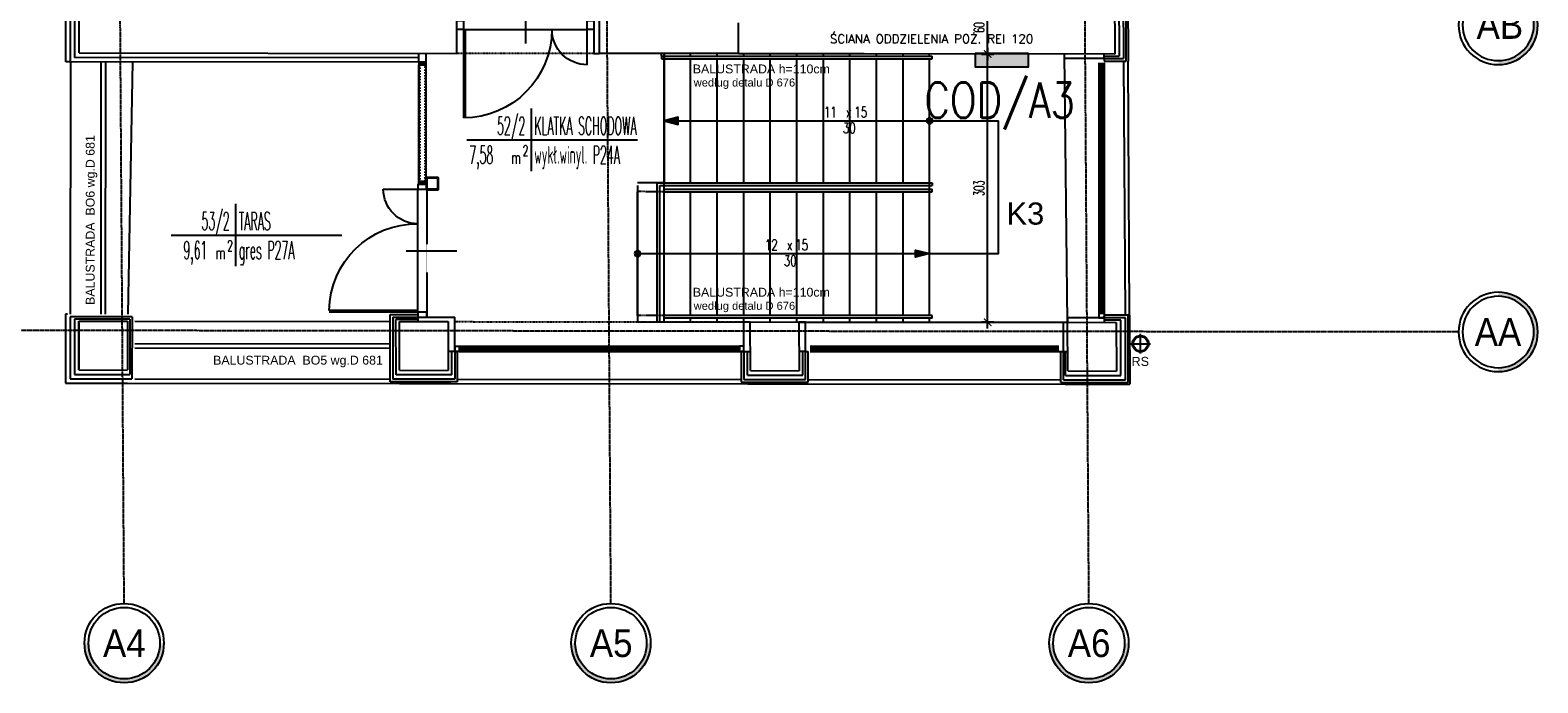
# Model space of a CAD drawing. Header units: inches. Extents: x -145354 to -97635, y 38777 to 78670.
# Tile 152 of 231: x -139625 to -137921, y 57854 to 58591. Entities that reach past the tile are written whole.
import ezdxf
from ezdxf.enums import TextEntityAlignment as Align

# ---------------------------------------------------------------- set-up
doc = ezdxf.new("R2010")
doc.units = ezdxf.units.IN
doc.header["$MEASUREMENT"] = 0
for name, pattern in [('CENTER', [2, 1.25, -0.25, 0.25, -0.25]), ('DASHDOT', [1, 0.5, -0.25, 0, -0.25]), ('DASHED2', [0.375, 0.25, -0.125])]:
    doc.linetypes.add(name, pattern=pattern)
doc.layers.get('0').update_dxf_attribs({"color": 101})
doc.layers.add('0-pomoc', color=21, linetype='Continuous', plot=False)
for name, color, linetype in [('Det--wym-', 8, 'Continuous'), ('Det-szklo', 134, 'Continuous'), ('Drz---drzwi', 5, 'Continuous'), ('E-OPIS_POM', 6, 'Continuous'), ('E35', 6, 'Continuous'), ('E50', 3, 'Continuous'), ('Ele-balustrada', 64, 'Continuous'), ('Ins-ppoz-opis', 240, 'Continuous'), ('Ins-wod', 152, 'Continuous'), ('Ins-wod-opis', 155, 'Continuous'), ('m-went-nawiew', 152, 'Continuous'), ('Okn---okna', 5, 'Continuous'), ('Opis-spadki', 61, 'Continuous'), ('Os-osie glowne', 8, 'CENTER'), ('Os-osie-opis', 8, 'Continuous'), ('Sc-cegla pelna', 32, 'Continuous'), ('Sc-gazobeton', 45, 'Continuous'), ('Sc-izolacja term-obrys', 132, 'Continuous'), ('Sc-izolacja term-styropian', 151, 'STYROPIAN-KA'), ('Sc-kamien', 31, 'Continuous'), ('Sc-nad', 5, 'DASHED2'), ('Sc-nadproza kon', 5, 'DASHED2'), ('Sch-opis', 51, 'Continuous'), ('Sch-widok', 12, 'Continuous'), ('W-idok', 9, 'Continuous'), ('Wym-zew', 9, 'Continuous')]:
    doc.layers.add(name, color=color, linetype=linetype)
doc.layers.get('Wym-zew').off()
doc.styles.add('dwg_opis duży', font='ARIAL.TTF', dxfattribs={"width": 0.9})
doc.styles.add('KA wymiar', font='romans.shx', dxfattribs={"width": 0.6})
doc.styles.add('ROMANS', font='romans', dxfattribs={"width": 0.85})
doc.styles.add('TYTUL2', font='ARIAL.TTF')
doc.linetypes.add('BATTING', pattern='A,0.0001,-0.1,[134,ltypeshp.shx,S=0.1,R=0,X=-0.1,Y=0],-0.2,[134,ltypeshp.shx,S=0.1,R=180,X=0.1,Y=0],-0.1', length=0.4001)
doc.linetypes.add('STYROPIAN-KA', pattern='A,0.0001,-0.1,[135,ltypeshp.shx,S=0.1,R=0,X=-0.1,Y=0],0,[135,ltypeshp.shx,S=0.1,R=180,X=0.1,Y=0],-0.1', length=0.2001)
doc.linetypes.add('ZIGZAG', pattern='A,0.00254,-5.08,[131,ltypeshp.shx,S=5.08,R=0,X=-5.08,Y=0],-10.16,[131,ltypeshp.shx,S=5.08,R=180,X=5.08,Y=0],-5.08', length=20.32254)
doc.dimstyles.new('KA wymiar', dxfattribs={"dimscale": 50, "dimtxt": 0.23, "dimasz": 0.14, "dimexe": 0, "dimexo": 0, "dimgap": 0.08, "dimtad": 1, "dimdec": 1, "dimrnd": 0.5, "dimzin": 9, "dimdsep": 46, "dimtxsty": 'KA wymiar', "dimblk1": 'UKOS', "dimblk2": 'UKOS', "dimsah": 1, "dimcen": 0.2, "dimse1": 1, "dimse2": 1, "dimclrd": 256, "dimclre": 256, "dimclrt": 2, "dimadec": 3, "dimazin": 0, "dimtfac": 1, "dimtdec": 1, "dimtix": 1, "dimtmove": 2, "dimatfit": 3, "dimldrblk": 'DOT', "dimfxl": 0, "dimtolj": 1, "dimtzin": 9, "dimarcsym": 0})

# ---------------------------------------------------------------- blocks, each defined once
blk = doc.blocks.new('pow')
for p, q in [((0, 0.523), (0, -0.523)), ((-1.075, 0), (1.78, 0))]:
    blk.add_line(p, q)
at = {"style": 'KA wymiar', "width": 0.6}
for s, height, p in [('m', 0.21, (-0.333, -0.401)), ('2', 0.18, (-0.139, -0.27))]:
    blk.add_text(s, height=height, dxfattribs=at).set_placement(p)
at = {"style": 'KA wymiar'}
for tag, width, p in [('01', 0.7, (-0.131, 0.084)), ('000.00', 0.6, (-0.364, -0.401))]:
    blk.add_attdef(tag, text='', height=0.3, dxfattribs=dict(at, width=width)).set_placement(p, align=Align.RIGHT)
blk.add_attdef('POMIESZCZENIE', (0.071, 0.084), '', height=0.3, dxfattribs=at)
at = {"style": 'KA wymiar', "width": 0.8}
blk.add_attdef('POSADZKA', (0.071, -0.401), '', height=0.3, dxfattribs=at)
blk = doc.blocks.new('ozn_schody-kółko_d14')
at = {"ltscale": 25}
h = blk.add_hatch(color=256, dxfattribs=at)
edge = h.paths.add_edge_path()
edge.add_arc((0, 0), 3.33, 0, 360)
at = {"ltscale": 7}
blk.add_circle((0, 0), 3.33, dxfattribs=at)
blk = doc.blocks.new('ozn_schody-strzałka8x16')
at = {"ltscale": 25}
blk.add_hatch(color=256, dxfattribs=at).paths.add_polyline_path([(0, 0), (-4, -16), (4, -16)])
blk.add_lwpolyline([(0, 0), (-4, -16), (4, -16)], close=True, dxfattribs=at)
blk = doc.blocks.new('ozn_opis-schodów1-rzut')
at = {"style": 'ROMANS', "width": 0.7}
blk.add_text('x', height=12, dxfattribs=at).set_placement((-3.3, 3))
at = {"ltscale": 25, "style": 'ROMANS', "width": 0.7}
blk.add_attdef('Ilość', text='', height=12, dxfattribs=at).set_placement((-7.7, 3), align=Align.RIGHT)
blk.add_attdef('Wysokość', (6.2, 3), '', height=12, dxfattribs=at)
blk.add_attdef('Długość', text='', height=12, dxfattribs=at).set_placement((0.4, -15), align=Align.CENTER)
blk = doc.blocks.new('_DKGJHF')
at = {"ltscale": 7}
for p, q in [((-21.1, -77), (35.9, -77)), ((-5, -145.5), (-105, -145.5)), ((-5, -147.5), (-105, -147.5))]:
    blk.add_line(p, q, dxfattribs=at)
for points in [[(5, -7.5), (5, 0), (-5, 0), (-5, -7.5)], [(5, -155), (5, -147.5), (-5, -147.5), (-5, -155)]]:
    blk.add_lwpolyline(points, close=True, dxfattribs=at)
for points in [[(-45, -7.5), (-5, -7.5)], [(-5, -147.5), (-5, -7.5)]]:
    blk.add_lwpolyline(points, dxfattribs=at)
for centre, radius, start, end in [((-5, -7.5), 40, 180, 270), ((-5, -147.5), 100, 90, 180)]:
    blk.add_arc(centre, radius, start, end)
blk = doc.blocks.new('_SDHGG')
at = {"ltscale": 7}
for p, q in [((13, -75), (-44, -75)), ((0, -142.5), (100, -142.5)), ((0, -144.5), (100, -144.5))]:
    blk.add_line(p, q, dxfattribs=at)
for points in [[(-10, -5.5), (-10, 0), (0, 0), (0, -5.5)], [(-10, -150), (-10, -144.5), (0, -144.5), (0, -150)]]:
    blk.add_lwpolyline(points, close=True, dxfattribs=at)
for points in [[(0, -144.5), (0, -5.5)], [(39, -5.5), (0, -5.5)]]:
    blk.add_lwpolyline(points, dxfattribs=at)
blk.add_arc((0, -5.5), 39, 270, 0)
blk.add_arc((1, -143.5), 99, 0.5787, 90.5787, dxfattribs=at)
blk = doc.blocks.new('rura_spustowa')
at = {"layer": 'Ins-wod', "linetype": 'Continuous'}
for p, q in [((-11.2, 0), (11.2, 0)), ((0, -11.2), (0, 11.2))]:
    blk.add_line(p, q, dxfattribs=at)
at = {"layer": 'Ins-wod', "linetype": 'Continuous', "ltscale": 25}
for radius in [9.25, 8.25]:
    blk.add_circle((0, 0), radius, dxfattribs=at)
blk = doc.blocks.new('UKOS')
at = {"color": 8}
blk.add_line((1, 0), (-1, 0), dxfattribs=at)
at = {"color": 1}
blk.add_line((0, 1), (0, -1), dxfattribs=at)
at = {"color": 1, "const_width": 0.2}
blk.add_lwpolyline([(0.6, 0.6), (-0.6, -0.6)], dxfattribs=at)
blk = doc.blocks.new('*D2095')
at = {"layer": 'Sc-gazobeton', "lineweight": -2}
blk.add_line((-138542.9, 58267.7), (-138542.9, 58556.7), dxfattribs=at)
at = {"layer": 'Sc-gazobeton', "lineweight": -2, "xscale": 7.000000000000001, "yscale": 7.000000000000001, "zscale": 7.000000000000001}
for p, rotation in [((-138542.9, 58563.7), 90), ((-138542.9, 58260.7), 270)]:
    blk.add_blockref('UKOS', p, dxfattribs=dict(at, rotation=rotation))
at = {"layer": 'Sc-gazobeton', "color": 2, "insert": (-138552.6, 58412.2), "char_height": 11.5, "attachment_point": 5, "rotation": 90, "style": 'KA wymiar'}
blk.add_mtext('\\A1;303', dxfattribs=at)
blk = doc.blocks.new('_Dot')
at = {"layer": '0-pomoc', "color": 0, "lineweight": -2}
blk.add_line((-0.5, 0), (-1, 0), dxfattribs=at)
at = {"layer": '0-pomoc', "color": 0, "const_width": 0.5}
blk.add_lwpolyline([(-0.25, 0, 1), (0.25, 0, 1)], format="xyb", close=True, dxfattribs=at)
blk = doc.blocks.new('*D2096')
at = {"layer": 'Sc-gazobeton', "lineweight": -2}
blk.add_line((-138542.9, 58570.7), (-138542.9, 58616.7), dxfattribs=at)
at = {"layer": 'Sc-gazobeton', "lineweight": -2, "xscale": 7.000000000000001, "yscale": 7.000000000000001, "zscale": 7.000000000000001}
for p, rotation in [((-138542.9, 58623.7), 90), ((-138542.9, 58563.7), 270)]:
    blk.add_blockref('UKOS', p, dxfattribs=dict(at, rotation=rotation))
at = {"layer": 'Sc-gazobeton', "color": 2, "insert": (-138552.6, 58593.7), "char_height": 11.5, "attachment_point": 5, "rotation": 90, "style": 'KA wymiar'}
blk.add_mtext('\\A1;60', dxfattribs=at)
blk = doc.blocks.new('_opis_osi_liczbowy')
blk.add_hatch(color=256).paths.add_polyline_path([(32, 32), (32, 28.8, -1), (32, -28.8), (32, -32, 1)])
for radius in [32, 28.8]:
    blk.add_circle((32, 0), radius)
at = {"style": 'dwg_opis duży', "width": 0.9}
blk.add_attdef('AXNAMEH', text='', height=22.4, rotation=90, dxfattribs=at).set_placement((32, 0), align=Align.MIDDLE_CENTER)
blk = doc.blocks.new('_opis_osi')
blk.add_hatch(color=256).paths.add_polyline_path([(32, -32), (28.8, -32, -1), (-28.8, -32), (-32, -32, 1)])
for radius in [32, 28.8]:
    blk.add_circle((0, -32), radius)
at = {"style": 'dwg_opis duży', "width": 0.9}
blk.add_attdef('AXNAMEV', text='', height=22.4, rotation=90, dxfattribs=at).set_placement((0, -32), align=Align.MIDDLE_CENTER)
blk = doc.blocks.new('listwagrnaiboczne')
at = {"layer": 'W-idok'}
for p, q in [((-4.1, 0), (-1.7, 0)), ((-1.7, -0.7), (-1.7, 0)), ((-1.7, 0), (1.7, 0)), ((-4.1, -6.5), (-4.1, 0)), ((-4.1, -6.5), (-3.9, -6.5)), ((-4, -0.2), (-1.8, -0.2)), ((-4, -1.3), (-4, -0.2)), ((-4, -1.3), (-1.8, -1.3)), ((-4, -6), (-3.9, -3.7)), ((-3.9, -6), (-4, -6.3)), ((-4, -6), (-3.9, -6)), ((-4, -6.3), (-3.9, -6.3)), ((-3.9, -3.7), (-3.9, -1.5)), ((-3.9, -1.5), (-1.7, -1.5)), ((-3.9, -6.5), (-3.9, -6.3)), ((-1.8, -1.3), (-1.8, -0.2)), ((-1.7, -0.6), (-1.5, -0.6)), ((-1.7, -0.7), (-1.5, -0.7)), ((-1.7, -1.5), (-1.7, -0.8)), ((-1.7, -0.8), (-1.5, -0.8)), ((-1.7, -0.9), (-1.5, -0.9)), ((-1.7, -1.5), (1.7, -1.5)), ((-1.4, -0.2), (-1.5, -0.7)), ((-1.5, -0.6), (-1.4, -0.2)), ((-1.4, -1.2), (-1.5, -0.8)), ((-1.5, -0.9), (-1.4, -1.3)), ((-1.3, -0.2), (-1.4, -0.7)), ((-1.4, -0.2), (-1.3, -0.2)), ((-1.4, -0.2), (-0.2, -0.2)), ((-1.3, -1.2), (-1.4, -0.7)), ((-1.4, -1.2), (-1.3, -1.2)), ((-1.4, -1.3), (0, -1.3)), ((-0.2, -0.8), (-0.2, -0.2)), ((-0.1, -0.9), (0, -0.7)), ((0, -0.2), (1.4, -0.2)), ((0, -0.7), (0, -0.2)), ((0.2, -0.3), (0, -0.7)), ((0, -0.7), (0, -1.3)), ((0, -0.7), (0, -0.7)), ((0, -0.7), (0, -0.7)), ((0.4, -0.4), (0.2, -0.7)), ((0.2, -0.8), (0.2, -1.3)), ((0.2, -1.3), (1.4, -1.3)), ((1.4, -0.2), (1.3, -0.2)), ((1.3, -0.2), (1.4, -0.7)), ((1.3, -1.2), (1.4, -0.7)), ((1.4, -1.2), (1.3, -1.2)), ((1.4, -0.2), (1.5, -0.7)), ((1.5, -0.6), (1.4, -0.2)), ((1.4, -1.2), (1.5, -0.8)), ((1.5, -0.9), (1.4, -1.3)), ((1.7, -0.6), (1.5, -0.6)), ((1.7, -0.7), (1.5, -0.7)), ((1.7, -0.8), (1.5, -0.8)), ((1.7, -0.9), (1.5, -0.9)), ((1.7, 0), (4.2, 0)), ((1.7, 0), (1.7, -0.7)), ((1.7, -0.8), (1.7, -1.5)), ((1.7, -1.5), (4, -1.5)), ((1.8, -0.2), (4, -0.2)), ((1.8, -0.2), (1.8, -1.3)), ((1.8, -1.3), (4, -1.3)), ((4, -0.2), (4, -1.3)), ((4, -1.5), (4, -3.7)), ((4, -3.7), (4.1, -6)), ((4, -6), (4.1, -6.3)), ((4.1, -6), (4, -6)), ((4, -6.3), (4, -6.5)), ((4.1, -6.3), (4, -6.3)), ((4.2, -6.5), (4, -6.5)), ((4.2, 0), (4.2, -6.5))]:
    blk.add_line(p, q, dxfattribs=at)
for centre, radius, start, end in [((-1.5, -0.5), 0.03, 270, 348.6901), ((-1.5, -1), 0.03, 11.3099, 90), ((-1.4, -0.2), 0.03, 90, 168.6901), ((-1.4, -1.3), 0.03, 191.3099, 270), ((-0.2, -0.2), 0.03, 2.454, 90), ((-0.2, -0.8), 0.03, 182.454, 308.2902), ((0, -0.2), 0.03, 90, 180), ((0, -1.3), 0.03, 270, 0), ((0.3, -0.3), 0.075, 326.6671, 146.6671), ((0.3, -0.8), 0.15, 146.6671, 182.454), ((0.2, -1.3), 0.03, 182.454, 270), ((1.4, -0.2), 0.03, 11.3099, 90), ((1.4, -1.3), 0.03, 270, 348.6901), ((1.5, -0.5), 0.03, 191.3099, 270), ((1.5, -1), 0.03, 90, 168.6901)]:
    blk.add_arc(centre, radius, start, end, dxfattribs=at)
blk = doc.blocks.new('*X1798')
at = {"color": 0}
for p, q in [((798, -128), (816, -111)), ((798, -124), (812, -111)), ((798, -121), (808, -111)), ((798, -131), (807, -122)), ((798, -135), (807, -126)), ((798, -138), (807, -130)), ((798, -142), (807, -133)), ((798, -146), (807, -137)), ((798, -149), (807, -140)), ((798, -153), (807, -144)), ((798, -156), (807, -147)), ((798, -160), (807, -151)), ((798, -163), (807, -154)), ((798, -167), (807, -158)), ((798, -170), (807, -161)), ((798, -174), (807, -165)), ((798, -177), (807, -169)), ((799, -117), (805, -111)), ((810, -120), (819, -111)), ((814, -120), (823, -111)), ((817, -120), (826, -111)), ((821, -120), (830, -111)), ((824, -120), (833, -111)), ((828, -120), (837, -111)), ((831, -120), (840, -111)), ((835, -120), (844, -111)), ((839, -120), (847, -111)), ((842, -120), (851, -111)), ((846, -120), (854, -111)), ((849, -120), (858, -111)), ((853, -120), (861, -111)), ((856, -120), (865, -111)), ((860, -120), (869, -111)), ((863, -120), (872, -111)), ((867, -120), (876, -111)), ((870, -120), (879, -111)), ((874, -120), (883, -111)), ((877, -120), (886, -111)), ((881, -120), (890, -111)), ((885, -120), (893, -111)), ((888, -120), (897, -111)), ((892, -120), (900, -111)), ((895, -120), (904, -111)), ((899, -120), (907, -111)), ((902, -120), (911, -111)), ((906, -120), (915, -111)), ((909, -120), (918, -111)), ((913, -120), (922, -111)), ((916, -120), (925, -111)), ((920, -120), (929, -111)), ((923, -120), (932, -111)), ((927, -120), (935, -112)), ((929, -121), (937, -114)), ((930, -124), (938, -116)), ((930, -127), (938, -119)), ((930, -131), (938, -122)), ((930, -135), (938, -126)), ((930, -138), (938, -129)), ((930, -142), (938, -133)), ((930, -145), (938, -136)), ((930, -149), (938, -140)), ((930, -152), (938, -143)), ((930, -156), (938, -147)), ((930, -159), (938, -150)), ((930, -163), (938, -154)), ((930, -166), (938, -158)), ((930, -170), (938, -161)), ((930, -173), (938, -165)), ((930, -177), (938, -168)), ((798, -181), (807, -172)), ((798, -184), (807, -176)), ((798, -188), (807, -179)), ((798, -191), (807, -183)), ((798, -195), (807, -186)), ((798, -199), (807, -190)), ((798, -202), (807, -193)), ((798, -206), (807, -197)), ((798, -209), (807, -200)), ((798, -213), (807, -204)), ((798, -216), (807, -207)), ((798, -220), (807, -211)), ((798, -223), (807, -214)), ((798, -227), (807, -218)), ((798, -230), (807, -222)), ((798, -234), (807, -225)), ((798, -237), (807, -229)), ((798, -241), (807, -232)), ((799, -244), (807, -236)), ((800, -247), (807, -239)), ((801, -249), (809, -241)), ((803, -250), (812, -242)), ((806, -251), (815, -242)), ((810, -251), (819, -242)), ((813, -251), (822, -242)), ((817, -251), (826, -242)), ((820, -251), (829, -242)), ((824, -251), (833, -242)), ((828, -251), (836, -242)), ((831, -251), (840, -242)), ((835, -251), (843, -242)), ((838, -251), (847, -242)), ((842, -251), (850, -242)), ((845, -251), (854, -242)), ((849, -251), (858, -242)), ((852, -251), (861, -242)), ((856, -251), (865, -242)), ((859, -251), (868, -242)), ((863, -251), (872, -242)), ((866, -251), (875, -242)), ((870, -251), (879, -242)), ((874, -251), (882, -242)), ((877, -251), (886, -242)), ((881, -251), (889, -242)), ((884, -251), (893, -242)), ((888, -251), (896, -242)), ((891, -251), (900, -242)), ((895, -251), (904, -242)), ((898, -251), (907, -242)), ((902, -251), (911, -242)), ((905, -251), (914, -242)), ((909, -251), (918, -242)), ((912, -251), (921, -242)), ((916, -251), (925, -242)), ((919, -251), (938, -232)), ((923, -251), (938, -235)), ((927, -251), (938, -239)), ((930, -180), (938, -172)), ((930, -184), (938, -175)), ((930, -188), (938, -179)), ((930, -191), (938, -182)), ((930, -195), (938, -186)), ((930, -198), (938, -189)), ((930, -202), (938, -193)), ((930, -205), (938, -196)), ((930, -209), (938, -200)), ((930, -212), (938, -203)), ((930, -216), (938, -207)), ((930, -219), (938, -211)), ((930, -223), (938, -214)), ((930, -226), (938, -218)), ((930, -230), (938, -221)), ((930, -234), (938, -225)), ((930, -237), (938, -228)), ((930, -251), (938, -242)), ((935, -249), (937, -247))]:
    blk.add_line(p, q, dxfattribs=at)

msp = doc.modelspace()

# ---------------------------------------------------------------- hatches: boundary and pattern name
at = {"layer": 'E50'}
msp.add_hatch(color=256, dxfattribs=at).paths.add_polyline_path([(-138556.84, 58564.13), (-138556.84, 58549.13), (-138496.84, 58549.13), (-138496.84, 58564.13)])

# ---------------------------------------------------------------- linework, layer by layer
msp.add_line((-139144.87, 58227.75), (-139152.35, 58227.75))
at = {"layer": 'Det--wym-'}
for points in [[(-139164.17, 58410.39, 0.4142136), (-139163.37, 58411.19), (-139163.37, 58423.59, 0.4142136), (-139164.17, 58424.39), (-139176.57, 58424.39, 0.4142136), (-139177.37, 58423.59), (-139177.37, 58411.19, 0.4142136), (-139176.57, 58410.39)], [(-139176.49, 58411.67, 0.4142136), (-139176.09, 58411.27), (-139164.65, 58411.27, 0.4142136), (-139164.25, 58411.67), (-139164.25, 58423.11, 0.4142136), (-139164.65, 58423.51), (-139176.09, 58423.51, 0.4142136), (-139176.49, 58423.11)]]:
    msp.add_lwpolyline(points, format="xyb", close=True, dxfattribs=at)
at = {"layer": 'Det-szklo', "ltscale": 4}
for p, q in [((-139185.23, 58420.02, 0), (-139185.23, 58550.99, 0)), ((-139177.83, 58550.99, 0), (-139185.23, 58550.99)), ((-139177.83, 58550.99, 0), (-139177.83, 58420.02, 0)), ((-139185.23, 58420.02, 0), (-139177.83, 58420.02, 0))]:
    msp.add_line(p, q, dxfattribs=at)
at = {"layer": 'Det-szklo', "linetype": 'DASHED2', "ltscale": 0.3}
for p, q in [((-139184.53, 58550.99, 0), (-139184.53, 58420.02, 0)), ((-139178.53, 58420.02, 0), (-139178.53, 58550.99, 0))]:
    msp.add_line(p, q, dxfattribs=at)
at = {"layer": 'E35'}
msp.add_line((-138911.48, 58561.22), (-138911.48, 58564.21), dxfattribs=at)
at = {"layer": 'E50'}
msp.add_lwpolyline([(-138496.84, 58564.13), (-138556.84, 58564.13), (-138556.84, 58549.13), (-138496.84, 58549.13)], close=True, dxfattribs=at)
at = {"layer": 'Ele-balustrada'}
for p, q in [((-139544.62, 58269.84), (-139544.33, 58554.88)), ((-139539.62, 58269.84), (-139539.33, 58554.87)), ((-138911.47, 58561.23), (-138605.47, 58561.23)), ((-138911.47, 58561.23), (-138911.47, 58558.23)), ((-138911.47, 58558.23), (-138605.47, 58558.23)), ((-138605.47, 58558.23), (-138605.47, 58561.23)), ((-138916.32, 58418.23), (-138605.47, 58418.23)), ((-138916.32, 58261.22), (-138916.32, 58418.23)), ((-138913.32, 58415.23), (-138605.47, 58415.23)), ((-138913.32, 58261.21), (-138913.32, 58415.23)), ((-138908.47, 58411.23), (-138605.47, 58411.23)), ((-138605.47, 58418.23), (-138605.47, 58415.23)), ((-138605.47, 58408.23), (-138605.47, 58411.23)), ((-138908.47, 58408.23), (-138605.47, 58408.23)), ((-138605.47, 58268.23), (-138908.47, 58268.23)), ((-138605.47, 58265.23), (-138908.47, 58265.23)), ((-138605.47, 58265.23), (-138605.47, 58268.23))]:
    msp.add_line(p, q, dxfattribs=at)
for points in [[(-139506.63, 58236.84), (-139217.87, 58236.53)], [(-139506.63, 58231.84), (-139217.87, 58231.53)]]:
    msp.add_lwpolyline(points, dxfattribs=at)
at = {"layer": 'm-went-nawiew', "const_width": 11}
msp.add_lwpolyline([(-139354.32, 58554.68), (-139354.32, 58554.68)], dxfattribs=at)
at = {"layer": 'Okn---okna'}
for p, q in [((-139579.32, 58554.92), (-139579.62, 58269.84)), ((-139509, 58554.84), (-139514.48, 58269.84)), ((-138452.63, 58260.73), (-138455.97, 58563.72)), ((-138417.37, 58553.68), (-138417.37, 58267.68)), ((-138415.37, 58553.66), (-138415.37, 58270.67)), ((-138413.37, 58553.66), (-138413.37, 58270.67)), ((-138411.37, 58553.68), (-138411.37, 58267.68)), ((-138389.26, 58555.66), (-138387.68, 58268.67)), ((-139506.63, 58261.83), (-139217.87, 58261.53)), ((-138756.28, 58261.05), (-138452.63, 58260.73)), ((-138417.37, 58270.67), (-138417.37, 58265.67)), ((-138411.37, 58270.67), (-138417.37, 58270.67)), ((-138411.37, 58265.67), (-138411.37, 58267.68)), ((-138411.37, 58265.67), (-138411.37, 58267.67)), ((-139144.87, 58227.75), (-139144.87, 58233.75)), ((-139144.87, 58233.75), (-139139.87, 58233.75)), ((-139139.87, 58227.75), (-139144.87, 58227.75)), ((-139139.87, 58233.75), (-138823.33, 58233.75)), ((-139139.87, 58233.75), (-139139.87, 58227.75)), ((-139139.87, 58231.75), (-138823.33, 58231.75)), ((-139139.87, 58229.75), (-138823.33, 58229.75)), ((-139139.87, 58227.75), (-138821.33, 58227.75)), ((-138820.33, 58233.75), (-138823.33, 58233.75)), ((-138823.33, 58233.75), (-138823.33, 58227.75)), ((-138823.33, 58227.75), (-138818.33, 58227.75)), ((-138818.33, 58233.75), (-138820.33, 58233.75)), ((-138818.33, 58227.75), (-138818.33, 58233.75)), ((-138743.54, 58233.75), (-138462.33, 58233.75)), ((-138743.54, 58231.75), (-138462.33, 58231.75)), ((-138743.54, 58229.75), (-138462.33, 58229.75)), ((-138743.54, 58227.75), (-138460.33, 58227.75)), ((-139506.63, 58196.83), (-139217.87, 58196.53)), ((-139141.87, 58196.45), (-138821.33, 58196.12)), ((-138745.56, 58196.04), (-138460.33, 58195.74))]:
    msp.add_line(p, q, dxfattribs=at)
msp.add_lwpolyline([(-138938.48, 58415.23), (-138938.63, 58261.24), (-138452.63, 58260.73), (-138455.97, 58563.72), (-138908.47, 58564.13), (-138908.47, 58418.23), (-138938.47, 58418.23)], dxfattribs=at)
at = {"layer": 'Os-osie glowne'}
for p, q in [((-139518.5, 57943.12), (-139546.3, 62104.61)), ((-138968.49, 57943.12), (-138996.29, 62104.61)), ((-138428.47, 57943.12), (-138456.28, 62104.61)), ((-138010.88, 58249.76), (-143199.4, 58255.24))]:
    msp.add_line(p, q, dxfattribs=at)
at = {"layer": 'Sc-cegla pelna'}
for p, q in [((-139569.31, 58564.89), (-139569.01, 58852.01)), ((-139569.69, 58206.9), (-139569.63, 58261.9)), ((-139569.63, 58261.9), (-139569.69, 58206.91)), ((-139569.63, 58261.9), (-139514.63, 58261.84)), ((-139514.63, 58261.84), (-139514.69, 58206.85)), ((-139207.37, 58206.52), (-139207.31, 58261.52)), ((-139207.31, 58261.52), (-139152.31, 58261.46)), ((-139152.31, 58261.46), (-139152.37, 58206.46)), ((-138810.98, 58206.11), (-138811.28, 58261.11)), ((-138811.28, 58261.11), (-138756.28, 58261.05)), ((-138756.28, 58261.05), (-138755.98, 58206.05)), ((-138452.33, 58205.73), (-138452.63, 58260.73)), ((-138452.63, 58260.73), (-138397.63, 58260.67)), ((-138397.63, 58260.67), (-138397.33, 58205.67)), ((-139569.69, 58206.9), (-139514.69, 58206.84)), ((-139207.37, 58206.52), (-139152.37, 58206.46)), ((-138810.98, 58206.11), (-138755.98, 58206.05)), ((-138452.33, 58205.73), (-138397.33, 58205.67))]:
    msp.add_line(p, q, dxfattribs=at)
for points in [[(-138400.83, 58839.57), (-138399.3, 58563.66)], [(-139142.73, 58564.45), (-139142.73, 58599.11)], [(-138824.55, 58564.13), (-138824.55, 58599.11)], [(-139569.31, 58564.91), (-139142.73, 58564.45)], [(-138399.3, 58563.66), (-138824.55, 58564.11)]]:
    msp.add_lwpolyline(points, dxfattribs=at)
at = {"layer": 'Sc-gazobeton'}
for p, q in [((-138987.73, 58624.29), (-138987.73, 58564.29)), ((-139185.68, 58554.5), (-139185.68, 58564.5)), ((-139185.68, 58554.5), (-139177.38, 58554.5)), ((-139177.38, 58554.5), (-139177.38, 58564.49)), ((-138987.73, 58564.29), (-138981.65, 58564.13)), ((-138455.92, 58558.66), (-138455.97, 58563.72)), ((-138411.37, 58558.66), (-138455.92, 58558.66)), ((-138411.37, 58558.66), (-138411.37, 58563.68)), ((-139186.72, 58266.52), (-139144.87, 58266.52)), ((-139186.72, 58266.52), (-139186.72, 58261.5)), ((-139144.87, 58233.1), (-139144.87, 58266.52)), ((-138818.33, 58227.75), (-138818.33, 58261.12)), ((-138818.33, 58261.12), (-138811.28, 58261.11)), ((-138748.54, 58261.05), (-138756.28, 58261.05)), ((-138748.54, 58227.75), (-138748.54, 58261.05)), ((-138457.33, 58227.75), (-138457.33, 58260.74)), ((-138457.33, 58260.74), (-138452.63, 58260.73)), ((-138411.37, 58265.67), (-138452.68, 58265.67)), ((-138452.68, 58265.67), (-138452.63, 58260.73)), ((-138417.37, 58265.67), (-138411.37, 58265.67)), ((-138411.37, 58265.67), (-138411.37, 58260.69)), ((-138818.33, 58227.75), (-138811.1, 58227.75)), ((-138748.54, 58227.75), (-138756.1, 58227.75)), ((-138457.33, 58227.75), (-138452.45, 58227.75))]:
    msp.add_line(p, q, dxfattribs=at)
at = {"layer": 'Sc-izolacja term-obrys'}
for p, q in [((-139579.32, 58554.92), (-139579.01, 58854.95)), ((-138390.84, 58842.63), (-138389.28, 58558.66)), ((-139185.68, 58554.5), (-139579.32, 58554.92)), ((-138411.37, 58558.66), (-138389.28, 58558.66)), ((-139579.62, 58266.84), (-139579.7, 58196.91)), ((-139509.63, 58266.84), (-139579.62, 58266.84)), ((-139509.63, 58266.84), (-139509.7, 58196.84)), ((-139214.87, 58266.52), (-139214.87, 58196.53)), ((-139214.87, 58266.52), (-139186.72, 58266.52)), ((-138387.33, 58265.67), (-138411.37, 58265.67)), ((-138387.33, 58195.67), (-138387.33, 58265.67)), ((-139144.87, 58233.1), (-139144.87, 58196.45)), ((-138818.33, 58227.75), (-138818.55, 58196.11)), ((-138748.54, 58196.05), (-138748.54, 58227.75)), ((-138457.33, 58195.67), (-138457.33, 58227.75)), ((-139579.7, 58196.91), (-139509.7, 58196.84)), ((-139144.87, 58196.45), (-139214.87, 58196.53)), ((-138818.55, 58196.11), (-138748.54, 58196.04)), ((-138457.33, 58195.67), (-138387.33, 58195.67))]:
    msp.add_line(p, q, dxfattribs=at)
at = {"layer": 'Sc-izolacja term-styropian', "linetype": 'BATTING', "ltscale": 0.1}
for p, q in [((-138411.37, 58561.16), (-138394.3, 58561.16)), ((-139512.13, 58264.34), (-139574.63, 58264.34)), ((-139512.13, 58264.34), (-139512.19, 58201.84)), ((-139186.72, 58263.99), (-139211.42, 58264.02)), ((-138392.33, 58263.17), (-138411.37, 58263.17)), ((-138454.83, 58200.67), (-138454.83, 58227.75))]:
    msp.add_line(p, q, dxfattribs=at)
at = {"layer": 'Sc-izolacja term-styropian', "linetype": 'BATTING', "ltscale": 0.25}
for p, q in [((-139574.63, 58264.34), (-139574.69, 58201.9)), ((-138392.33, 58200.67), (-138392.33, 58263.17)), ((-139574.69, 58201.9), (-139512.19, 58201.84)), ((-139148.37, 58201.46), (-139211.36, 58201.52)), ((-138814.36, 58201.1), (-138751.86, 58201.04)), ((-138454.83, 58200.67), (-138392.33, 58200.67))]:
    msp.add_line(p, q, dxfattribs=at)
at = {"layer": 'Sc-izolacja term-styropian', "linetype": 'BATTING', "ltscale": 0.15}
for p, q in [((-139211.36, 58201.52), (-139211.42, 58264.02)), ((-139148.37, 58201.46), (-139148.35, 58227.75)), ((-138814.36, 58201.1), (-138814.33, 58227.56)), ((-138751.86, 58201.04), (-138751.83, 58227.75))]:
    msp.add_line(p, q, dxfattribs=at)
at = {"layer": 'Sc-izolacja term-styropian', "linetype": 'BATTING', "ltscale": 0.25}
for points in [[(-139185.68, 58559.5), (-139574.32, 58559.91), (-139574.01, 58852.01)], [(-138395.83, 58839.6), (-138394.29, 58561.16)]]:
    msp.add_lwpolyline(points, dxfattribs=at)
at = {"layer": 'Sc-kamien'}
for p, q in [((-138386.28, 58555.66), (-138386.28, 58628.66)), ((-138411.37, 58558.66), (-138411.37, 58555.66)), ((-138411.37, 58555.66), (-138386.28, 58555.66)), ((-139217.87, 58193.46), (-139217.87, 58269.52)), ((-139217.87, 58269.52), (-139186.72, 58269.52)), ((-139186.72, 58269.52), (-139186.72, 58266.52)), ((-138384.33, 58268.67), (-138411.37, 58268.67)), ((-138411.37, 58268.67), (-138411.37, 58265.67)), ((-138384.33, 58192.67), (-138384.33, 58268.67)), ((-139144.87, 58227.75), (-139141.87, 58227.75)), ((-139141.87, 58193.46), (-139141.87, 58227.75)), ((-138818.33, 58227.75), (-138821.33, 58227.75)), ((-138821.33, 58227.75), (-138821.33, 58193.11)), ((-138748.54, 58227.75), (-138745.56, 58227.75)), ((-138745.56, 58193.04), (-138745.56, 58227.75)), ((-138460.33, 58192.67), (-138460.33, 58227.75)), ((-138460.33, 58227.75), (-138457.33, 58227.75)), ((-139141.87, 58193.46), (-139217.87, 58193.46)), ((-138821.33, 58193.11), (-138745.56, 58193.04)), ((-138460.33, 58192.67), (-138384.33, 58192.67))]:
    msp.add_line(p, q, dxfattribs=at)
at = {"layer": 'Sc-nad'}
msp.add_line((-139176.72, 58416.52), (-139176.72, 58266.52), dxfattribs=at)
at = {"layer": 'Sc-nadproza kon', "linetype": 'DASHDOT', "ltscale": 0.5}
msp.add_line((-139144.87, 58261.45), (-138811.28, 58261.11), dxfattribs=at)
msp.add_lwpolyline([(-138987.73, 58564.29), (-139142.73, 58564.45)], dxfattribs=at)
at = {"layer": 'Sch-opis'}
msp.add_line((-138908.47, 58488.23), (-138530.47, 58488.23), dxfattribs=at)
msp.add_lwpolyline([(-138938.47, 58338.23), (-138530.47, 58338.23), (-138530.47, 58488.23)], dxfattribs=at)
at = {"layer": 'Sch-widok'}
for p, q in [((-138908.47, 58418.23), (-138908.47, 58564.13)), ((-138908.47, 58558.23), (-138608.47, 58558.23)), ((-138878.47, 58561.23), (-138878.47, 58564.1)), ((-138878.47, 58418.23), (-138878.47, 58558.23)), ((-138848.47, 58561.23), (-138848.47, 58564.07)), ((-138848.47, 58418.23), (-138848.47, 58558.23)), ((-138818.47, 58561.23), (-138818.47, 58564.05)), ((-138818.47, 58418.23), (-138818.47, 58558.23)), ((-138788.47, 58561.23), (-138788.47, 58564.02)), ((-138788.47, 58418.23), (-138788.47, 58558.23)), ((-138758.47, 58561.23), (-138758.47, 58563.99)), ((-138758.47, 58418.23), (-138758.47, 58558.23)), ((-138728.47, 58561.23), (-138728.47, 58563.97)), ((-138728.47, 58418.23), (-138728.47, 58558.23)), ((-138698.47, 58561.23), (-138698.47, 58563.94)), ((-138698.47, 58418.23), (-138698.47, 58558.23)), ((-138668.47, 58561.23), (-138668.47, 58563.91)), ((-138668.47, 58418.23), (-138668.47, 58558.23)), ((-138638.47, 58561.23), (-138638.47, 58563.89)), ((-138638.47, 58418.23), (-138638.47, 58558.23)), ((-138608.47, 58561.23), (-138608.47, 58563.86)), ((-138608.47, 58418.23), (-138608.47, 58558.23)), ((-138908.47, 58418.23), (-138608.47, 58418.23)), ((-138908.47, 58408.23), (-138608.47, 58408.23)), ((-138608.47, 58268.23), (-138908.47, 58268.23))]:
    msp.add_line(p, q, dxfattribs=at)
at = {"layer": 'Sch-widok', "linetype": 'DASHED2', "ltscale": 0.5}
for p, q in [((-138908.47, 58408.23), (-138938.48, 58408.26)), ((-138908.47, 58268.23), (-138938.62, 58268.26))]:
    msp.add_line(p, q, dxfattribs=at)
at = {"layer": 'Sch-widok'}
for points in [[(-138908.47, 58261.21), (-138908.47, 58564.13)], [(-138608.47, 58268.23), (-138608.47, 58418.23)], [(-138938.47, 58268.23), (-138938.47, 58408.23)], [(-138878.47, 58268.23), (-138878.47, 58408.23)], [(-138848.47, 58268.23), (-138848.47, 58408.23)], [(-138818.47, 58268.23), (-138818.47, 58408.23)], [(-138788.47, 58268.23), (-138788.47, 58408.23)], [(-138758.47, 58268.23), (-138758.47, 58408.23)], [(-138728.47, 58268.23), (-138728.47, 58408.23)], [(-138698.47, 58268.23), (-138698.47, 58408.23)], [(-138668.47, 58268.23), (-138668.47, 58408.23)], [(-138638.47, 58268.23), (-138638.47, 58408.23)], [(-138878.47, 58261.18), (-138878.47, 58265.23)], [(-138848.47, 58261.14), (-138848.47, 58265.23)], [(-138818.47, 58261.11), (-138818.47, 58265.23)], [(-138788.47, 58261.08), (-138788.47, 58265.23)], [(-138758.47, 58261.05), (-138758.47, 58265.23)], [(-138728.47, 58261.02), (-138728.47, 58265.23)], [(-138698.47, 58260.99), (-138698.47, 58265.23)], [(-138668.47, 58260.96), (-138668.47, 58265.23)], [(-138638.47, 58260.93), (-138638.47, 58265.23)], [(-138608.47, 58260.89), (-138608.47, 58265.23)]]:
    msp.add_lwpolyline(points, dxfattribs=at)
at = {"layer": 'W-idok'}
for p, q in [((-138385.84, 58842.63), (-138384.26, 58555.66)), ((-139579.32, 58554.92), (-139584.32, 58554.92)), ((-138382.68, 58268.68), (-138384.26, 58555.66)), ((-139584.62, 58269.84), (-139584.7, 58191.91)), ((-139582.7, 58269.84), (-139584.62, 58269.84)), ((-138382.68, 58268.68), (-138382.25, 58190.66)), ((-139584.7, 58191.91), (-139514.7, 58191.84)), ((-139514.7, 58191.84), (-139207.38, 58191.52)), ((-139207.38, 58191.52), (-139149.38, 58191.46)), ((-139149.38, 58191.46), (-138813.93, 58191.11)), ((-138813.93, 58191.11), (-138752.93, 58191.04)), ((-138752.93, 58191.04), (-138455.28, 58190.73)), ((-138455.28, 58190.73), (-138382.25, 58190.66))]:
    msp.add_line(p, q, dxfattribs=at)
at = {"layer": 'W-idok', "ltscale": 0.5}
for p, q in [((-139185.68, 58416.52, 0), (-139185.68, 58551.49)), ((-139177.38, 58416.52, 0), (-139177.38, 58551.49, 0))]:
    msp.add_line(p, q, dxfattribs=at)
at = {"layer": 'W-idok'}
msp.add_lwpolyline([(-139584.32, 58554.92), (-139584.01, 58854.97)], dxfattribs=at)
at = {"layer": 'W-idok', "linetype": 'Continuous'}
for points in [[(-138981.65, 58624.28), (-138981.65, 58564.13)], [(-138824.55, 58564.13), (-138981.65, 58564.13)]]:
    msp.add_lwpolyline(points, dxfattribs=at)

# ---------------------------------------------------------------- block references
at = {"layer": 'Det--wym-', "xscale": -0.09999999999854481, "yscale": 0.09999999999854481, "zscale": 0.1, "rotation": 270}
msp.add_blockref('*X1798', (-139152.29, 58330.54), dxfattribs=at)
at = {"layer": 'Drz---drzwi', "xscale": -1, "rotation": 270}
msp.add_blockref('_DKGJHF', (-138987.73, 58596.58), dxfattribs=at)
at = {"layer": 'Drz---drzwi', "xscale": -1}
msp.add_blockref('_SDHGG', (-139186.72, 58416.52), dxfattribs=at)
at = {"layer": 'E-OPIS_POM'}
ref = msp.add_blockref('pow', (-139058.76, 58466.81), dxfattribs=dict(at, xscale=67.5, yscale=67.5, zscale=67.5))
ref.add_attrib('000.00', '7,58', dxfattribs={"layer": '0', "height": 20.25, "style": 'KA wymiar', "width": 0.448374}).set_placement((-139101.44, 58439.74), align=Align.RIGHT)
ref.add_attrib('01', '52/2', dxfattribs={"layer": '0', "height": 20.25, "style": 'KA wymiar', "width": 0.448374}).set_placement((-139065.37, 58472.51), align=Align.RIGHT)
ref.add_attrib('POMIESZCZENIE', 'KLATKA SCHODOWA', (-139055.18, 58472.51), dxfattribs={"layer": '0', "height": 20.25, "style": 'KA wymiar', "width": 0.448374})
ref.add_attrib('POSADZKA', 'wykł.winyl. P24A', (-139055.18, 58439.74), dxfattribs={"layer": '0', "height": 20.25, "style": 'KA wymiar', "width": 0.448374})
ref = msp.add_blockref('pow', (-139392.66, 58359.23), dxfattribs=dict(at, xscale=67.5, yscale=67.5, zscale=67.5))
ref.add_attrib('000.00', '9,61', dxfattribs={"layer": '0', "height": 20.25, "style": 'KA wymiar', "width": 0.448374}).set_placement((-139424.45, 58332.17), align=Align.RIGHT)
ref.add_attrib('01', '53/2', dxfattribs={"layer": '0', "height": 20.25, "style": 'KA wymiar', "width": 0.448374}).set_placement((-139399.27, 58364.93), align=Align.RIGHT)
ref.add_attrib('POMIESZCZENIE', 'TARAS', (-139389.08, 58364.93), dxfattribs={"layer": '0', "height": 20.25, "style": 'KA wymiar', "width": 0.448374})
ref.add_attrib('POSADZKA', 'gres P27A', (-139389.08, 58332.17), dxfattribs={"layer": '0', "height": 20.25, "style": 'KA wymiar', "width": 0.448374})
at = {"layer": 'Os-osie-opis'}
ref = msp.add_blockref('_opis_osi', (-138010.88, 58596.54), dxfattribs=dict(at, xscale=-1.400000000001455, yscale=1.400000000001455, zscale=1.4, rotation=90))
ref.add_attrib('AXNAMEV', 'AB', dxfattribs={"layer": '0', "height": 31.36, "style": 'dwg_opis duży', "width": 0.9}).set_placement((-137964.21, 58596.54), align=Align.MIDDLE_CENTER)
ref = msp.add_blockref('_opis_osi', (-138010.88, 58249.76), dxfattribs=dict(at, xscale=-1.400000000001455, yscale=1.400000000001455, zscale=1.4, rotation=90))
ref.add_attrib('AXNAMEV', 'AA', dxfattribs={"layer": '0', "height": 31.36, "style": 'dwg_opis duży', "width": 0.9}).set_placement((-137966.31, 58249.76), align=Align.MIDDLE_CENTER)
ref = msp.add_blockref('_opis_osi_liczbowy', (-139518.5, 57943.12), dxfattribs=dict(at, xscale=1.400000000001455, yscale=1.400000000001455, zscale=1.4, rotation=270))
ref.add_attrib('AXNAMEH', 'A4', dxfattribs={"layer": '0', "height": 31.36, "style": 'dwg_opis duży', "width": 0.9}).set_placement((-139518.29, 57898.34), align=Align.MIDDLE_CENTER)
ref = msp.add_blockref('_opis_osi_liczbowy', (-138968.49, 57943.12), dxfattribs=dict(at, xscale=1.400000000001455, yscale=1.400000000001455, zscale=1.4, rotation=270))
ref.add_attrib('AXNAMEH', 'A5', dxfattribs={"layer": '0', "height": 31.36, "style": 'dwg_opis duży', "width": 0.9}).set_placement((-138968.27, 57898.34), align=Align.MIDDLE_CENTER)
ref = msp.add_blockref('_opis_osi_liczbowy', (-138428.47, 57943.12), dxfattribs=dict(at, xscale=1.400000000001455, yscale=1.400000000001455, zscale=1.4, rotation=270))
ref.add_attrib('AXNAMEH', 'A6', dxfattribs={"layer": '0', "height": 31.36, "style": 'dwg_opis duży', "width": 0.9}).set_placement((-138428.26, 57898.34), align=Align.MIDDLE_CENTER)
at = {"layer": 'Sch-opis'}
ref = msp.add_blockref('ozn_opis-schodów1-rzut', (-138699.68, 58489.16), dxfattribs=at)
ref.add_attrib('Ilość', '11', dxfattribs={"layer": '0', "ltscale": 25, "height": 12, "style": 'ROMANS', "width": 0.7}).set_placement((-138713.43, 58492.16), align=Align.RIGHT)
ref.add_attrib('Wysokość', '15', (-138693.46, 58492.16), dxfattribs={"layer": '0', "ltscale": 25, "height": 12, "style": 'ROMANS', "width": 0.7})
ref.add_attrib('Długość', '30', dxfattribs={"layer": '0', "ltscale": 25, "height": 12, "style": 'ROMANS', "width": 0.7}).set_placement((-138699.27, 58474.16), align=Align.CENTER)
at = {"layer": 'Sch-opis', "rotation": 90}
msp.add_blockref('ozn_schody-strzałka8x16', (-138908.47, 58488.23), dxfattribs=at)
at = {"layer": 'Sch-opis', "xscale": -1}
for p in [(-138608.47, 58488.23), (-138938.47, 58338.23)]:
    msp.add_blockref('ozn_schody-kółko_d14', p, dxfattribs=at)
at = {"layer": 'Sch-opis'}
ref = msp.add_blockref('ozn_opis-schodów1-rzut', (-138766.4, 58339.16), dxfattribs=at)
ref.add_attrib('Ilość', '12', dxfattribs={"layer": '0', "ltscale": 25, "height": 12, "style": 'ROMANS', "width": 0.7}).set_placement((-138780.15, 58342.16), align=Align.RIGHT)
ref.add_attrib('Wysokość', '15', (-138760.18, 58342.16), dxfattribs={"layer": '0', "ltscale": 25, "height": 12, "style": 'ROMANS', "width": 0.7})
ref.add_attrib('Długość', '30', dxfattribs={"layer": '0', "ltscale": 25, "height": 12, "style": 'ROMANS', "width": 0.7}).set_placement((-138765.99, 58324.16), align=Align.CENTER)
at = {"layer": 'Sch-opis', "xscale": -1, "rotation": 270}
msp.add_blockref('ozn_schody-strzałka8x16', (-138608.47, 58338.23), dxfattribs=at)
at = {"layer": 'W-idok', "xscale": -1}
msp.add_blockref('listwagrnaiboczne', (-139181.53, 58554.49), dxfattribs=at)
at = {"layer": 'W-idok', "rotation": 180}
msp.add_blockref('listwagrnaiboczne', (-139181.53, 58416.52, 0), dxfattribs=at)
at = {"layer": 'Wym-zew'}
msp.add_blockref('rura_spustowa', (-138370.22, 58236.5), dxfattribs=at)

# ---------------------------------------------------------------- texts
at = {"layer": 'E50', "style": 'ROMANS', "width": 0.8}
msp.add_text('COD/A3', height=40, dxfattribs=at).set_placement((-138614.37, 58491.63))
at = {"layer": 'Ins-ppoz-opis', "linetype": 'ZIGZAG', "ltscale": 0.038, "insert": (-138721.11, 58580.86), "char_height": 9.8, "width": 330.3997, "attachment_point": 4, "line_spacing_factor": 0.333333}
msp.add_mtext('{\\Fromans|c238;ŚCIANA ODDZIELENIA POŻ. REI 120}', dxfattribs=at)
at = {"layer": 'Ins-wod-opis', "style": 'TYTUL2'}
msp.add_text('RS', height=10.212, dxfattribs=at).set_placement((-138370.45, 58216.56), align=Align.MIDDLE)
at = {"layer": 'Opis-spadki', "style": 'TYTUL2'}
msp.add_text('K3', height=25, dxfattribs=at).set_placement((-138500.34, 58383.55), align=Align.MIDDLE)
at = {"layer": 'Sch-opis', "style": 'TYTUL2'}
for s, height, p in [('BALUSTRADA h=110cm', 10, (-138876.06, 58541.88)), ('według detalu D 676', 9, (-138875.03, 58527.02)), ('BALUSTRADA h=110cm', 10, (-138876.06, 58289.7)), ('według detalu D 676', 9, (-138875.03, 58274.84)), ('BALUSTRADA  BO5 wg.D 681', 10, (-139417.98, 58212.91))]:
    msp.add_text(s, height=height, dxfattribs=at).set_placement(p)
msp.add_text('BALUSTRADA  BO6 wg.D 681', height=10, rotation=90, dxfattribs=at).set_placement((-139551.87, 58280.36))

# ---------------------------------------------------------------- dimensions: what is measured, and where the dimension line sits
at = {"layer": 'Sc-gazobeton'}
for base, p1, p2, picture, middle in [((-138542.88, 58623.72), (-138455.97, 58563.72), (-138456.64, 58623.72), '*D2096', (-138552.63, 58593.72)), ((-138542.88, 58563.72), (-138452.63, 58260.73), (-138455.97, 58563.72), '*D2095', (-138552.63, 58412.23))]:
    dim = msp.add_linear_dim(base=base, p1=p1, p2=p2, angle=90, dimstyle='KA wymiar', override={"dimpost": '\\X'}, dxfattribs=at)
    dim.commit()
    dim.dimension.update_dxf_attribs({"geometry": picture, "text_midpoint": middle})

doc.saveas('drawing.dxf')
